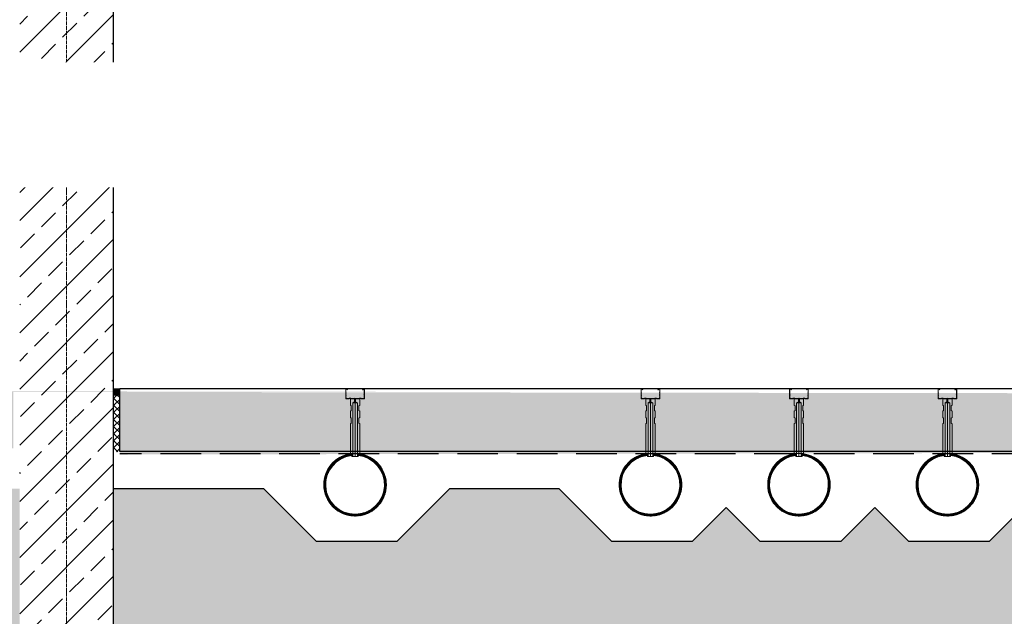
# Model space of a CAD drawing. Header units: millimetres. Extents: x -374129 to 1163271, y -112652 to 695637.
# Tile 201 of 256: x 25390 to 28540, y 30744 to 32652. Entities that reach past the tile are written whole.
import ezdxf
from ezdxf import colors
from ezdxf.entities.mleader import LeaderData, LeaderLine
from ezdxf.math import Vec2, Vec3

# ---------------------------------------------------------------- set-up
doc = ezdxf.new("R2010")
doc.units = ezdxf.units.MM
doc.header["$PDMODE"] = 4
doc.linetypes.add('ACAD_ISO04W100', pattern=[30, 24, -3, 0, -3])
doc.linetypes.add('rcad - -', pattern=[9.5, 6.5, -3])
for name, color, linetype, lineweight in [('A_DYSZA', 252, 'Continuous', 15), ('A_Hatch_konstrukcja', 252, 'Continuous', 5), ('A_profile ocynk', 252, 'Continuous', 9), ('KRT_kresk', 252, 'Continuous', 5), ('KRT_osie', 55, 'ACAD_ISO04W100', 18), ('Widoczne (ISO)', 252, 'Continuous', 15)]:
    doc.layers.add(name, color=color, linetype=linetype, lineweight=lineweight)
for name, color, linetype in [('KRT_kanaly', 1, 'Continuous'), ('KRT_kreskowanie', 252, 'Continuous'), ('KRT_opisy', 146, 'Continuous'), ('KRT_sciany', 2, 'Continuous'), ('KRT_wymiary', 4, 'Continuous')]:
    doc.layers.add(name, color=color, linetype=linetype)
doc.styles.add('WYMIAR', font='romans.shx', dxfattribs={"width": 0.8})
doc.linetypes.add('podbeton', pattern='A,0.3,-0.1,[131,ltypeshp.shx,S=0.1,R=0,X=-0.1,Y=0],-0.1,0.3', length=0.8)
doc.dimstyles.new('KRT_1-100', dxfattribs={"dimscale": 100, "dimtxt": 2, "dimasz": 1, "dimexe": 0.5, "dimexo": 0, "dimgap": 0.5, "dimtad": 1, "dimdec": 1, "dimrnd": 0.1, "dimzin": 9, "dimdsep": 46, "dimtxsty": 'WYMIAR', "dimblk": 'ARCHTICK', "dimcen": 0.09, "dimdle": 0.5, "dimclrd": 1, "dimclre": 252, "dimclrt": 256, "dimadec": 0, "dimazin": 0, "dimtfac": 1, "dimtdec": 1, "dimtmove": 0, "dimatfit": 3, "dimfxl": 1, "dimtolj": 1, "dimtzin": 0, "dimarcsym": 0})
pattern_1 = [(45, (-408392.688, -167449.684), (-11.22532015, 11.22532015), []), (135, (-408392.688, -167449.684), (-11.22532015, -11.22532015), [])]

# ---------------------------------------------------------------- blocks, each defined once
blk = doc.blocks.new('_ArchTick')
at = {"color": 0, "linetype": 'ByBlock', "const_width": 0.15}
blk.add_lwpolyline([(-0.5, -0.5), (0.5, 0.5)], dxfattribs=at)
blk = doc.blocks.new('*D1198')
at = {"layer": 'Defpoints', "color": 0}
for p in [(24518, 31164.5), (24718, 31164.5)]:
    blk.add_point(p, dxfattribs=at)
at = {"layer": 'KRT_wymiary', "color": 1, "lineweight": -2}
for p, q in [((24518, 31164.5), (24518, 31164.5)), ((24518, 31164.5), (24718, 31164.5)), ((24718, 31164.5), (25335.1, 31164.5))]:
    blk.add_line(p, q, dxfattribs=at)
at = {"layer": 'KRT_wymiary', "color": 1, "lineweight": -2, "xscale": 100, "yscale": 100, "zscale": 100}
blk.add_blockref('_ArchTick', (24518, 31164.5), dxfattribs=at)
at = {"layer": 'KRT_wymiary', "color": 1, "lineweight": -2, "xscale": 100, "yscale": 100, "zscale": 100, "rotation": 180}
blk.add_blockref('_ArchTick', (24718, 31164.5), dxfattribs=at)
at = {"layer": 'KRT_wymiary', "insert": (25126.6, 31239.5), "char_height": 150, "attachment_point": 5, "style": 'WYMIAR'}
blk.add_mtext('\\A1;%%c200', dxfattribs=at)
blk = doc.blocks.new('dysza_203')
at = {"color": 0, "linetype": 'ByBlock', "lineweight": -2}
for points in [[(-15, -193), (-10, -193), (-10, -203), (-7.5, -203), (-7.5, -31), (-1.5, -28), (-1.5, -18), (-15, -18), (-15, -38), (-12.5, -40.5), (-12.5, -55.5), (-15, -58), (-15, -78), (-12.5, -80.5), (-12.5, -95.5), (-15, -98)], [(15, -193), (10, -193), (10, -203), (7.5, -203), (7.5, -31), (1.5, -28), (1.5, -18), (15, -18), (15, -38), (12.5, -40.5), (12.5, -55.5), (15, -58), (15, -78), (12.5, -80.5), (12.5, -95.5), (15, -98)]]:
    blk.add_lwpolyline(points, close=True, dxfattribs=at)
for points in [[(-7.5, -31), (7.5, -31)], [(-1.5, -18), (1.5, -18)], [(-1.5, -28), (1.5, -28)], [(0, -18), (0, -203)], [(-7.5, -203), (7.5, -203)], [(7.5, -203), (10, -203)]]:
    blk.add_lwpolyline(points, dxfattribs=at)

msp = doc.modelspace()

# ---------------------------------------------------------------- hatches: boundary and pattern name
at = {"layer": 'KRT_kreskowanie'}
h = msp.add_hatch(dxfattribs=at)
h.set_pattern_fill('ANSI33', color=256, scale=20, style=0)
h.set_pattern_definition([(45, (188069.93, -26045.67), (-89.80256, 89.80256), []), (45, (188159.74, -26045.67), (-89.80256, 89.80256), [63.5, -31.75])])
h.paths.add_polyline_path([(25390, 30461.19), (25690, 30461.19), (25690, 36471.19), (25605, 36471.19), (25605, 36711.19), (25470, 36711.19), (25470, 36471.19), (25390, 36471.19)])

# ---------------------------------------------------------------- linework, layer by layer
at = {"layer": 'KRT_osie', "ltscale": 0.5}
msp.add_line((25540, 37613.84), (25540, 29871.18), dxfattribs=at)
msp.add_line((25540, 37613.84), (25540, 29871.18), dxfattribs=at)
at = {"layer": 'KRT_sciany'}
msp.add_lwpolyline([(25690, 30461.19), (25690, 36471.19)], dxfattribs=at)

# ---------------------------------------------------------------- next in the draw order: leaders
at = {"layer": 'KRT_opisy', "color": 1}
ml = msp.add_multileader_mtext('Standard', dxfattribs=at)
ml.set_content('\\C54;PIANKA DYLATACYJNA BRZEGOWA 1cm\\PUSZCZELNIENIE MASĄ TRWALEPLASTYCZNĄ ODPORNĄ NA AGRESJĘ CHEMICZNĄ NP.SIKAFLEX PRO 3', style='WYMIAR')
ml.set_leader_properties()
ml.build(insert=Vec2(0, 0))
ml.multileader.update_dxf_attribs({"text_left_attachment_type": 6, "text_right_attachment_type": 6, "dogleg_length": 36, "arrow_head_size": 200, "scale": 100})
ctx = ml.context
ctx.base_point, ctx.scale, ctx.char_height, ctx.arrow_head_size, ctx.landing_gap_size, ctx.plane_origin = Vec3(1022.91, 34569.79, -56.1), 100, 200, 200, 9, Vec3(36065.01, -50311.01, -56.1)
ctx.left_attachment, ctx.right_attachment = 6, 6
notes = []
notes.append((ctx, [(0, (1, 1, 0), (986.91, 34569.79, -56.1), (1, 0), 36, [(1, [(160, 31471.19, -56.1)], 0, [])])]))
ctx.mtext.insert, ctx.mtext.width, ctx.mtext.defined_height, ctx.mtext.flow_direction = Vec3(1031.91, 34809.79, -56.1), 4839.601, 350.11, 5
ctx.mtext.has_bg_fill, ctx.mtext.bg_color, ctx.mtext.bg_scale_factor, ctx.mtext.bg_transparency, ctx.mtext.use_window_bg_color = 1, -1027028792, 1.5, 0, 1
for ctx, leaders in notes:
    for number, flags, end, landing, length, lines in leaders:
        leader = LeaderData()
        leader.index, (leader.has_last_leader_line, leader.has_dogleg_vector, leader.attachment_direction) = number, flags
        leader.last_leader_point, leader.dogleg_vector, leader.dogleg_length = Vec3(end), Vec3(landing), length
        for number, points, colour, breaks in lines:
            line = LeaderLine()
            line.index, line.vertices, line.color, line.breaks = number, Vec3.list(points), colors.encode_raw_color(colour), breaks
            leader.lines.append(line)
        ctx.leaders.append(leader)

# ---------------------------------------------------------------- next in the draw order: leaders
ml = msp.add_multileader_mtext('Standard', dxfattribs=at)
ml.set_content('\\pxi-3,l3t3,39,44;\\C2;{\\fSymbol|b0|i0|c2|p18;·^I}\\C54;PŁYTA BETONOWA DYLATOWANA C30/37 W8,F150,XD2,XA2,XM1,XF1 ^Igr.20cm\\P    ZBROJONA WŁÓKNAMI POLIMEROWYMI ZBROJONA WŁÓKNAMI POLIMEROWYMI ZBROJONA WŁÓKNAMI POLIMEROWYMI ISTRICE iBETON 39x0.78 W ILOŚCI 3,0kg/m3, \\P{\\fSymbol|b0|i0|c2|p18;·^I}IZOLACJA PRZECIWWILGOCIOWA 2xFOLIA PE \\P    UKŁADANA SZCZELNIE NA ZAKŁAD^I^Igr.2x0.3mm                                                         \\P{\\fSymbol|b0|i0|c2|p18;·^I}PODBETON  C8/10 ^I^Igr.10cm                         \\P{\\fSymbol|b0|i0|c2|p18;·^I}ZAGĘSZCZONY GRUNT NASYPOWY Is>0,98^I^Igr.30cm\\P{\\fSymbol|b0|i0|c2|p18;·^I}ZAGĘSZCZONY GRUNT NASYPOWY Is>=0,97', style='WYMIAR')
ml.set_leader_properties()
ml.build(insert=Vec2(0, 0))
ml.multileader.update_dxf_attribs({"text_left_attachment_type": 6, "text_right_attachment_type": 6, "dogleg_length": 36, "arrow_head_size": 200, "scale": 100})
ctx = ml.context
ctx.base_point, ctx.scale, ctx.char_height, ctx.arrow_head_size, ctx.landing_gap_size, ctx.plane_origin = Vec3(1715.18, 28529.79, -56.1), 100, 200, 200, 9, Vec3(-35836.94, -69206.17, -56.1)
ctx.left_attachment, ctx.right_attachment = 6, 6
notes = []
notes.append((ctx, [(0, (1, 1, 0), (1679.18, 28529.79, -56.1), (1, 0), 36, [(1, [(1159.18, 31458.59, -56.1)], 0, [])])]))
ctx.mtext.insert, ctx.mtext.width, ctx.mtext.defined_height, ctx.mtext.flow_direction = Vec3(1724.18, 28777.41, -56.1), 11614.4681, 280.09, 5
ctx.mtext.has_bg_fill, ctx.mtext.bg_color, ctx.mtext.bg_scale_factor, ctx.mtext.bg_transparency, ctx.mtext.use_window_bg_color = 1, -1027028792, 1.5, 0, 1
for ctx, leaders in notes:
    for number, flags, end, landing, length, lines in leaders:
        leader = LeaderData()
        leader.index, (leader.has_last_leader_line, leader.has_dogleg_vector, leader.attachment_direction) = number, flags
        leader.last_leader_point, leader.dogleg_vector, leader.dogleg_length = Vec3(end), Vec3(landing), length
        for number, points, colour, breaks in lines:
            line = LeaderLine()
            line.index, line.vertices, line.color, line.breaks = number, Vec3.list(points), colors.encode_raw_color(colour), breaks
            leader.lines.append(line)
        ctx.leaders.append(leader)

# ---------------------------------------------------------------- next in the draw order: linework, layer by layer
at = {"layer": 'KRT_kanaly', "linetype": 'podbeton', "ltscale": 200}
msp.add_lwpolyline([(27650.49, 31091.97), (27757.99, 30984.47), (28017.99, 30984.47), (28125.49, 31091.97)], dxfattribs=at)

# ---------------------------------------------------------------- next in the draw order: leaders
at = {"layer": 'KRT_opisy', "color": 1}
ml = msp.add_multileader_mtext('Standard', dxfattribs=at)
ml.set_content('\\C54;KANAŁY NAPOWIETRZAJĄCE WEDŁUG PROJEKTU TECHNOLOGICZNEGO', style='WYMIAR')
ml.set_leader_properties()
ml.build(insert=Vec2(0, 0))
ml.multileader.update_dxf_attribs({"text_left_attachment_type": 6, "text_right_attachment_type": 6, "dogleg_length": 36, "arrow_head_size": 200, "scale": 100})
ctx = ml.context
ctx.base_point, ctx.scale, ctx.char_height, ctx.arrow_head_size, ctx.landing_gap_size, ctx.plane_origin = Vec3(958.77, 32175.83, -56.1), 100, 200, 200, 9, Vec3(36846.14, -51485.36, -56.1)
ctx.left_attachment, ctx.right_attachment = 6, 6
notes = []
notes.append((ctx, [(0, (1, 1, 0), (922.77, 32175.83, -56.1), (1, 0), 36, [(1, [(922.99, 31164.47, -56.1)], 0, [])])]))
ctx.mtext.insert, ctx.mtext.width, ctx.mtext.defined_height, ctx.mtext.flow_direction = Vec3(967.77, 32415.83, -56.1), 6873.6004, 350.11, 5
ctx.mtext.has_bg_fill, ctx.mtext.bg_color, ctx.mtext.bg_scale_factor, ctx.mtext.bg_transparency, ctx.mtext.use_window_bg_color = 1, -1027028792, 1.5, 0, 1
for ctx, leaders in notes:
    for number, flags, end, landing, length, lines in leaders:
        leader = LeaderData()
        leader.index, (leader.has_last_leader_line, leader.has_dogleg_vector, leader.attachment_direction) = number, flags
        leader.last_leader_point, leader.dogleg_vector, leader.dogleg_length = Vec3(end), Vec3(landing), length
        for number, points, colour, breaks in lines:
            line = LeaderLine()
            line.index, line.vertices, line.color, line.breaks = number, Vec3.list(points), colors.encode_raw_color(colour), breaks
            leader.lines.append(line)
        ctx.leaders.append(leader)

# ---------------------------------------------------------------- next in the draw order: hatches: boundary and pattern name
at = {"layer": 'KRT_kresk', "lineweight": 5}
h = msp.add_hatch(dxfattribs=at)
h.set_pattern_fill('DASH', color=256, scale=10, angle=45)
h.set_pattern_definition([(45, (28393.753, 31471.193), (4e-15, 44.90128), [31.75, -31.75])])
h.paths.add_polyline_path([(25369.99, 31281.19), (19410, 31271.19), (19410, 31451.19), (19410, 31471.19), (26869.99, 31461.19), (25369.99, 31461.19)])
h = msp.add_hatch(dxfattribs=at)
h.set_pattern_fill('ANSI37', color=256, scale=0.5)
h.set_pattern_definition([(45, (-408392.6885, -167449.6836), (-1.122532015, 1.122532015), []), (135, (-408392.6885, -167449.6836), (-1.122532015, -1.122532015), [])])
h.paths.add_polyline_path([(25690, 31451.19), (25710, 31451.19), (25710, 31471.19), (25690, 31471.19)])
h = msp.add_hatch(dxfattribs=at)
h.set_pattern_fill('ANSI37', color=256, scale=5)
h.set_pattern_definition(pattern_1)
h.paths.add_polyline_path([(25690, 31270.04), (25710, 31270.04), (25710, 31451.19), (25690, 31451.19)])
h = msp.add_hatch(dxfattribs=at)
h.set_pattern_fill('ANSI37', color=256, scale=5)
h.set_pattern_definition(pattern_1)
h.paths.add_polyline_path([(25690, 31270.04), (25710, 31270.04), (25710, 31451.19), (25690, 31451.19)])
h = msp.add_hatch(dxfattribs=at)
h.set_pattern_fill('DASH', color=256, scale=10, angle=45)
h.set_pattern_definition([(45, (34693.753, 31461.193), (4e-15, 44.90128), [31.75, -31.75])])
h.paths.add_polyline_path([(31669.99, 31271.19), (25710, 31261.19), (25710, 31441.19), (25710, 31461.19), (33169.99, 31451.19), (31669.99, 31451.19)])
at = {"layer": 'KRT_kreskowanie'}
h = msp.add_hatch(dxfattribs=at)
h.set_pattern_fill('DOTS2', color=256, scale=10, style=0)
h.set_pattern_definition([(0, (-38469.84, 5.08), (0, 254), [0, -254]), (0, (-38388.56, 10.16), (0, 254), [0, -254]), (0, (-38434.28, 66.04), (0, 254), [0, -254]), (0, (-38378.4, 106.68), (0, 254), [0, -254]), (0, (-38444.44, 121.92), (0, 254), [0, -254]), (0, (-38424.12, 182.88), (0, 254), [0, -254]), (0, (-38459.68, 228.6), (0, 254), [0, -254]), (0, (-38378.4, 223.52), (0, 254), [0, -254]), (0, (-38317.44, 233.68), (0, 254), [0, -254]), (0, (-38286.96, 172.72), (0, 254), [0, -254]), (0, (-38236.16, 167.64), (0, 254), [0, -254]), (0, (-38236.16, 76.2), (0, 254), [0, -254]), (0, (-38281.88, 45.72), (0, 254), [0, -254]), (0, (-38353, 60.96), (0, 254), [0, -254]), (0, (-38307.28, 106.68), (0, 254), [0, -254]), (0, (-38353, 152.4), (0, 254), [0, -254]), (0, (-38246.32, 10.16), (0, 254), [0, -254])])
h.paths.add_polyline_path([(22430.16, 31152.3), (22360.82, 31152.3), (22192.99, 30984.47), (21932.99, 30984.47), (21825.49, 31091.97), (21717.99, 30984.47), (21457.99, 30984.47), (21350.49, 31091.97), (21242.99, 30984.47), (20982.99, 30984.47), (20815.16, 31152.3), (20465.82, 31152.3), (20297.99, 30984.47), (20037.99, 30984.47), (19870.16, 31152.3), (19390, 31152.3), (19390, 30684.47), (25390, 30684.47), (25390, 31152.3), (24920.82, 31152.3), (24752.99, 30984.47), (24492.99, 30984.47), (24325.16, 31152.3), (23975.82, 31152.3), (23807.99, 30984.47), (23547.99, 30984.47), (23440.49, 31091.97), (23332.99, 30984.47), (23072.99, 30984.47), (22965.49, 31091.97), (22857.99, 30984.47), (22597.99, 30984.47)])
h.paths.add_polyline_path([(24880.49, 31126.97), (25372.64, 31126.97), (25372.64, 31351.97), (24880.49, 31351.97)], flags=9)
h.paths.add_polyline_path([(28730.16, 31152.3), (28660.82, 31152.3), (28492.99, 30984.47), (28232.99, 30984.47), (28125.49, 31091.97), (28017.99, 30984.47), (27757.99, 30984.47), (27650.49, 31091.97), (27542.99, 30984.47), (27282.99, 30984.47), (27115.16, 31152.3), (26765.82, 31152.3), (26597.99, 30984.47), (26337.99, 30984.47), (26170.16, 31152.3), (25690, 31152.3), (25690, 30684.47), (31690, 30684.47), (31690, 31152.3), (31220.82, 31152.3), (31052.99, 30984.47), (30792.99, 30984.47), (30625.16, 31152.3), (30275.82, 31152.3), (30107.99, 30984.47), (29847.99, 30984.47), (29740.49, 31091.97), (29632.99, 30984.47), (29372.99, 30984.47), (29265.49, 31091.97), (29157.99, 30984.47), (28897.99, 30984.47)])
h.paths.add_polyline_path([(31180.49, 31126.97), (31672.64, 31126.97), (31672.64, 31351.97), (31180.49, 31351.97)], flags=9)
h = msp.add_hatch(dxfattribs=at)
h.set_pattern_fill('DOTS2', color=256, scale=10, style=0)
h.set_pattern_definition([(0, (-32169.84, 5.08), (0, 254), [0, -254]), (0, (-32088.56, 10.16), (0, 254), [0, -254]), (0, (-32134.28, 66.04), (0, 254), [0, -254]), (0, (-32078.4, 106.68), (0, 254), [0, -254]), (0, (-32144.44, 121.92), (0, 254), [0, -254]), (0, (-32124.12, 182.88), (0, 254), [0, -254]), (0, (-32159.68, 228.6), (0, 254), [0, -254]), (0, (-32078.4, 223.52), (0, 254), [0, -254]), (0, (-32017.44, 233.68), (0, 254), [0, -254]), (0, (-31986.96, 172.72), (0, 254), [0, -254]), (0, (-31936.16, 167.64), (0, 254), [0, -254]), (0, (-31936.16, 76.2), (0, 254), [0, -254]), (0, (-31981.88, 45.72), (0, 254), [0, -254]), (0, (-32053, 60.96), (0, 254), [0, -254]), (0, (-32007.28, 106.68), (0, 254), [0, -254]), (0, (-32053, 152.4), (0, 254), [0, -254]), (0, (-31946.32, 10.16), (0, 254), [0, -254])])
h.paths.add_polyline_path([(28730.16, 31152.3), (28660.82, 31152.3), (28492.99, 30984.47), (28232.99, 30984.47), (28125.49, 31091.97), (28017.99, 30984.47), (27757.99, 30984.47), (27650.49, 31091.97), (27542.99, 30984.47), (27282.99, 30984.47), (27115.16, 31152.3), (26765.82, 31152.3), (26597.99, 30984.47), (26337.99, 30984.47), (26170.16, 31152.3), (25690, 31152.3), (25690, 30684.47), (31690, 30684.47), (31690, 31152.3), (31220.82, 31152.3), (31052.99, 30984.47), (30792.99, 30984.47), (30625.16, 31152.3), (30275.82, 31152.3), (30107.99, 30984.47), (29847.99, 30984.47), (29740.49, 31091.97), (29632.99, 30984.47), (29372.99, 30984.47), (29265.49, 31091.97), (29157.99, 30984.47), (28897.99, 30984.47)])
h.paths.add_polyline_path([(31180.49, 31126.97), (31672.64, 31126.97), (31672.64, 31351.97), (31180.49, 31351.97)], flags=9)
h.paths.add_polyline_path([(35030.16, 31152.3), (34960.82, 31152.3), (34792.99, 30984.47), (34532.99, 30984.47), (34425.49, 31091.97), (34317.99, 30984.47), (34057.99, 30984.47), (33950.49, 31091.97), (33842.99, 30984.47), (33582.99, 30984.47), (33415.16, 31152.3), (33065.82, 31152.3), (32897.99, 30984.47), (32637.99, 30984.47), (32470.16, 31152.3), (31990, 31152.3), (31990, 30684.47), (37990, 30684.47), (37990, 31152.3), (37520.82, 31152.3), (37352.99, 30984.47), (37092.99, 30984.47), (36925.16, 31152.3), (36575.82, 31152.3), (36407.99, 30984.47), (36147.99, 30984.47), (36040.49, 31091.97), (35932.99, 30984.47), (35672.99, 30984.47), (35565.49, 31091.97), (35457.99, 30984.47), (35197.99, 30984.47)])
h.paths.add_polyline_path([(37480.49, 31126.97), (37972.64, 31126.97), (37972.64, 31351.97), (37480.49, 31351.97)], flags=9)
at = {"layer": 'Widoczne (ISO)', "transparency": 33554687}
h = msp.add_hatch(dxfattribs=at)
h.set_pattern_fill('ANSI31', color=256, scale=10)
h.set_pattern_definition([(45, (26546.854, 31210.5676), (-0.8838835, 0.8838835), [])])
h.paths.add_polyline_path([(26557.09, 31164.47, -1), (26368.89, 31164.47, -0.3833879), (26453, 31258.04), (26453, 31263.97, 0.3851934), (26362.99, 31164.47, 1), (26562.99, 31164.47, 0.385192), (26472.99, 31263.97), (26472.99, 31258.04, -0.3833692)])
h = msp.add_hatch(dxfattribs=at)
h.set_pattern_fill('ANSI31', color=256, scale=10)
h.set_pattern_definition([(45, (27491.854, 31210.5676), (-0.8838835, 0.8838835), [])])
h.paths.add_polyline_path([(27502.09, 31164.47, -1), (27313.89, 31164.47, -0.3833879), (27398, 31258.04), (27398, 31263.97, 0.3851934), (27307.99, 31164.47, 1), (27507.99, 31164.47, 0.385192), (27417.99, 31263.97), (27417.99, 31258.04, -0.3833692)])
h = msp.add_hatch(dxfattribs=at)
h.set_pattern_fill('ANSI31', color=256, scale=10)
h.set_pattern_definition([(45, (27966.854, 31210.5676), (-0.8838835, 0.8838835), [])])
h.paths.add_polyline_path([(27977.09, 31164.47, -1), (27788.89, 31164.47, -0.3833879), (27873, 31258.04), (27873, 31263.97, 0.3851934), (27782.99, 31164.47, 1), (27982.99, 31164.47, 0.385192), (27892.99, 31263.97), (27892.99, 31258.04, -0.3833692)])
h = msp.add_hatch(dxfattribs=at)
h.set_pattern_fill('ANSI31', color=256, scale=10)
h.set_pattern_definition([(45, (28441.854, 31210.5676), (-0.8838835, 0.8838835), [])])
h.paths.add_polyline_path([(28452.09, 31164.47, -1), (28263.89, 31164.47, -0.3833879), (28348, 31258.04), (28348, 31263.97, 0.3851934), (28257.99, 31164.47, 1), (28457.99, 31164.47, 0.385192), (28367.99, 31263.97), (28367.99, 31258.04, -0.3833692)])

# ---------------------------------------------------------------- next in the draw order: linework, layer by layer
at = {"color": 2}
for p, q in [((31690, 31471.19, -18.47), (25710, 31471.19)), ((31670.2, 31271.19, 43), (25710, 31271.19))]:
    msp.add_line(p, q, dxfattribs=at)
at = {"layer": 'A_DYSZA', "transparency": 33554687}
for centre, radius, start, end in [((26462.99, 31164.47), 100, 95.73457, 84.26515), ((26462.99, 31164.47), 94.1, 96.09512, 83.90114), ((27407.99, 31164.47), 100, 95.73457, 84.26515), ((27407.99, 31164.47), 94.1, 96.09512, 83.90114), ((27882.99, 31164.47), 100, 95.73457, 84.26515), ((27882.99, 31164.47), 94.1, 96.09512, 83.90114), ((28357.99, 31164.47), 100, 95.73457, 84.26515), ((28357.99, 31164.47), 94.1, 96.09512, 83.90114)]:
    msp.add_arc(centre, radius, start, end, dxfattribs=at)
at = {"layer": 'A_Hatch_konstrukcja'}
for centre in [(26462.99, 31164.47), (27407.99, 31164.47), (27882.99, 31164.47), (28357.99, 31164.47)]:
    msp.add_circle(centre, 100, dxfattribs=at)
at = {"layer": 'A_profile ocynk'}
for points in [[(26487.28, 31467.75), (26489.93, 31470.41, -0.6681786), (26492.49, 31469.35), (26492.49, 31459.79, -0.1989124), (26492.35, 31459.43), (26491.64, 31458.73, 0.4142136), (26491.64, 31458.02), (26492.35, 31457.31, -0.1989124), (26492.49, 31456.96), (26492.49, 31452.79, -0.1989124), (26492.35, 31452.43), (26491.64, 31451.73, 0.4142136), (26491.64, 31451.02), (26492.35, 31450.31, -0.1989124), (26492.49, 31449.96), (26492.49, 31445.79, -0.1989124), (26492.35, 31445.43), (26491.64, 31444.73, 0.4142136), (26491.64, 31444.02), (26492.35, 31443.31, -0.1989124), (26492.49, 31442.96), (26492.49, 31440.47, -0.4142136), (26491.99, 31439.97), (26483.21, 31439.97, -0.1989124), (26482.85, 31440.12), (26482.15, 31440.83, 0.1989124), (26481.79, 31440.97), (26476.99, 31440.97, 0.1989124), (26476.64, 31440.83), (26475.93, 31440.12, -0.1989124), (26475.58, 31439.97), (26464.41, 31439.97, -0.1989124), (26464.05, 31440.12), (26463.35, 31440.83, 0.4142136), (26462.64, 31440.83), (26461.93, 31440.12, -0.1989124), (26461.58, 31439.97), (26450.41, 31439.97, -0.1989124), (26450.05, 31440.12), (26449.35, 31440.83, 0.1989124), (26448.99, 31440.97), (26444.19, 31440.97, 0.1989124), (26443.84, 31440.83), (26443.13, 31440.12, -0.1989124), (26442.78, 31439.97), (26433.99, 31439.97, -0.4142136), (26433.49, 31440.47), (26433.49, 31442.96, -0.1989124), (26433.64, 31443.31), (26434.35, 31444.02, 0.4142136), (26434.35, 31444.73), (26433.64, 31445.43, -0.1989124), (26433.49, 31445.79), (26433.49, 31449.96, -0.1989124), (26433.64, 31450.31), (26434.35, 31451.02, 0.4142136), (26434.35, 31451.73), (26433.64, 31452.43, -0.1989124), (26433.49, 31452.79), (26433.49, 31456.96, -0.1989124), (26433.64, 31457.31), (26434.35, 31458.02, 0.4142136), (26434.35, 31458.73), (26433.64, 31459.43, -0.1989124), (26433.49, 31459.79), (26433.49, 31469.35, -0.6681786), (26436.05, 31470.41), (26438.71, 31467.75), (26439.06, 31468.11), (26436.41, 31470.76, 0.6681786), (26432.99, 31469.35), (26432.99, 31459.58, 0.1989124), (26433.14, 31459.23), (26433.64, 31458.73, -0.4142136), (26433.64, 31458.02), (26433.14, 31457.52, 0.1989124), (26432.99, 31457.17), (26432.99, 31452.58, 0.1989124), (26433.14, 31452.23), (26433.64, 31451.73, -0.4142136), (26433.64, 31451.02), (26433.14, 31450.52, 0.1989124), (26432.99, 31450.17), (26432.99, 31445.58, 0.1989124), (26433.14, 31445.23), (26433.64, 31444.73, -0.4142136), (26433.64, 31444.02), (26433.14, 31443.52, 0.1989124), (26432.99, 31443.17), (26432.99, 31439.97, 0.4142136), (26433.49, 31439.47), (26442.99, 31439.47, 0.1989124), (26443.34, 31439.62), (26444.05, 31440.33, -0.1989124), (26444.4, 31440.47), (26448.79, 31440.47, -0.1989124), (26449.14, 31440.33), (26449.85, 31439.62, 0.1989124), (26450.2, 31439.47), (26461.79, 31439.47, 0.1989124), (26462.14, 31439.62), (26462.64, 31440.12, -0.4142136), (26463.35, 31440.12), (26463.85, 31439.62, 0.1989124), (26464.2, 31439.47), (26475.79, 31439.47, 0.1989124), (26476.14, 31439.62), (26476.85, 31440.33, -0.1989124), (26477.2, 31440.47), (26481.59, 31440.47, -0.1989124), (26481.94, 31440.33), (26482.65, 31439.62, 0.1989124), (26483, 31439.47), (26492.49, 31439.47, 0.4142136), (26492.99, 31439.97), (26492.99, 31443.17, 0.1989124), (26492.85, 31443.52), (26492.35, 31444.02, -0.4142136), (26492.35, 31444.73), (26492.85, 31445.23, 0.1989124), (26492.99, 31445.58), (26492.99, 31450.17, 0.1989124), (26492.85, 31450.52), (26492.35, 31451.02, -0.4142136), (26492.35, 31451.73), (26492.85, 31452.23, 0.1989124), (26492.99, 31452.58), (26492.99, 31457.17, 0.1989124), (26492.85, 31457.52), (26492.35, 31458.02, -0.4142136), (26492.35, 31458.73), (26492.85, 31459.23, 0.1989124), (26492.99, 31459.58), (26492.99, 31469.35, 0.6681786), (26489.58, 31470.76), (26486.93, 31468.11)], [(27432.28, 31467.75), (27434.93, 31470.41, -0.6681786), (27437.49, 31469.35), (27437.49, 31459.79, -0.1989124), (27437.35, 31459.43), (27436.64, 31458.73, 0.4142136), (27436.64, 31458.02), (27437.35, 31457.31, -0.1989124), (27437.49, 31456.96), (27437.49, 31452.79, -0.1989124), (27437.35, 31452.43), (27436.64, 31451.73, 0.4142136), (27436.64, 31451.02), (27437.35, 31450.31, -0.1989124), (27437.49, 31449.96), (27437.49, 31445.79, -0.1989124), (27437.35, 31445.43), (27436.64, 31444.73, 0.4142136), (27436.64, 31444.02), (27437.35, 31443.31, -0.1989124), (27437.49, 31442.96), (27437.49, 31440.47, -0.4142136), (27436.99, 31439.97), (27428.21, 31439.97, -0.1989124), (27427.85, 31440.12), (27427.15, 31440.83, 0.1989124), (27426.79, 31440.97), (27421.99, 31440.97, 0.1989124), (27421.64, 31440.83), (27420.93, 31440.12, -0.1989124), (27420.58, 31439.97), (27409.41, 31439.97, -0.1989124), (27409.05, 31440.12), (27408.35, 31440.83, 0.4142136), (27407.64, 31440.83), (27406.93, 31440.12, -0.1989124), (27406.58, 31439.97), (27395.41, 31439.97, -0.1989124), (27395.05, 31440.12), (27394.35, 31440.83, 0.1989124), (27393.99, 31440.97), (27389.19, 31440.97, 0.1989124), (27388.84, 31440.83), (27388.13, 31440.12, -0.1989124), (27387.78, 31439.97), (27378.99, 31439.97, -0.4142136), (27378.49, 31440.47), (27378.49, 31442.96, -0.1989124), (27378.64, 31443.31), (27379.35, 31444.02, 0.4142136), (27379.35, 31444.73), (27378.64, 31445.43, -0.1989124), (27378.49, 31445.79), (27378.49, 31449.96, -0.1989124), (27378.64, 31450.31), (27379.35, 31451.02, 0.4142136), (27379.35, 31451.73), (27378.64, 31452.43, -0.1989124), (27378.49, 31452.79), (27378.49, 31456.96, -0.1989124), (27378.64, 31457.31), (27379.35, 31458.02, 0.4142136), (27379.35, 31458.73), (27378.64, 31459.43, -0.1989124), (27378.49, 31459.79), (27378.49, 31469.35, -0.6681786), (27381.05, 31470.41), (27383.71, 31467.75), (27384.06, 31468.11), (27381.41, 31470.76, 0.6681786), (27377.99, 31469.35), (27377.99, 31459.58, 0.1989124), (27378.14, 31459.23), (27378.64, 31458.73, -0.4142136), (27378.64, 31458.02), (27378.14, 31457.52, 0.1989124), (27377.99, 31457.17), (27377.99, 31452.58, 0.1989124), (27378.14, 31452.23), (27378.64, 31451.73, -0.4142136), (27378.64, 31451.02), (27378.14, 31450.52, 0.1989124), (27377.99, 31450.17), (27377.99, 31445.58, 0.1989124), (27378.14, 31445.23), (27378.64, 31444.73, -0.4142136), (27378.64, 31444.02), (27378.14, 31443.52, 0.1989124), (27377.99, 31443.17), (27377.99, 31439.97, 0.4142136), (27378.49, 31439.47), (27387.99, 31439.47, 0.1989124), (27388.34, 31439.62), (27389.05, 31440.33, -0.1989124), (27389.4, 31440.47), (27393.79, 31440.47, -0.1989124), (27394.14, 31440.33), (27394.85, 31439.62, 0.1989124), (27395.2, 31439.47), (27406.79, 31439.47, 0.1989124), (27407.14, 31439.62), (27407.64, 31440.12, -0.4142136), (27408.35, 31440.12), (27408.85, 31439.62, 0.1989124), (27409.2, 31439.47), (27420.79, 31439.47, 0.1989124), (27421.14, 31439.62), (27421.85, 31440.33, -0.1989124), (27422.2, 31440.47), (27426.59, 31440.47, -0.1989124), (27426.94, 31440.33), (27427.65, 31439.62, 0.1989124), (27428, 31439.47), (27437.49, 31439.47, 0.4142136), (27437.99, 31439.97), (27437.99, 31443.17, 0.1989124), (27437.85, 31443.52), (27437.35, 31444.02, -0.4142136), (27437.35, 31444.73), (27437.85, 31445.23, 0.1989124), (27437.99, 31445.58), (27437.99, 31450.17, 0.1989124), (27437.85, 31450.52), (27437.35, 31451.02, -0.4142136), (27437.35, 31451.73), (27437.85, 31452.23, 0.1989124), (27437.99, 31452.58), (27437.99, 31457.17, 0.1989124), (27437.85, 31457.52), (27437.35, 31458.02, -0.4142136), (27437.35, 31458.73), (27437.85, 31459.23, 0.1989124), (27437.99, 31459.58), (27437.99, 31469.35, 0.6681786), (27434.58, 31470.76), (27431.93, 31468.11)], [(27907.28, 31467.75), (27909.93, 31470.41, -0.6681786), (27912.49, 31469.35), (27912.49, 31459.79, -0.1989124), (27912.35, 31459.43), (27911.64, 31458.73, 0.4142136), (27911.64, 31458.02), (27912.35, 31457.31, -0.1989124), (27912.49, 31456.96), (27912.49, 31452.79, -0.1989124), (27912.35, 31452.43), (27911.64, 31451.73, 0.4142136), (27911.64, 31451.02), (27912.35, 31450.31, -0.1989124), (27912.49, 31449.96), (27912.49, 31445.79, -0.1989124), (27912.35, 31445.43), (27911.64, 31444.73, 0.4142136), (27911.64, 31444.02), (27912.35, 31443.31, -0.1989124), (27912.49, 31442.96), (27912.49, 31440.47, -0.4142136), (27911.99, 31439.97), (27903.21, 31439.97, -0.1989124), (27902.85, 31440.12), (27902.15, 31440.83, 0.1989124), (27901.79, 31440.97), (27896.99, 31440.97, 0.1989124), (27896.64, 31440.83), (27895.93, 31440.12, -0.1989124), (27895.58, 31439.97), (27884.41, 31439.97, -0.1989124), (27884.05, 31440.12), (27883.35, 31440.83, 0.4142136), (27882.64, 31440.83), (27881.93, 31440.12, -0.1989124), (27881.58, 31439.97), (27870.41, 31439.97, -0.1989124), (27870.05, 31440.12), (27869.35, 31440.83, 0.1989124), (27868.99, 31440.97), (27864.19, 31440.97, 0.1989124), (27863.84, 31440.83), (27863.13, 31440.12, -0.1989124), (27862.78, 31439.97), (27853.99, 31439.97, -0.4142136), (27853.49, 31440.47), (27853.49, 31442.96, -0.1989124), (27853.64, 31443.31), (27854.35, 31444.02, 0.4142136), (27854.35, 31444.73), (27853.64, 31445.43, -0.1989124), (27853.49, 31445.79), (27853.49, 31449.96, -0.1989124), (27853.64, 31450.31), (27854.35, 31451.02, 0.4142136), (27854.35, 31451.73), (27853.64, 31452.43, -0.1989124), (27853.49, 31452.79), (27853.49, 31456.96, -0.1989124), (27853.64, 31457.31), (27854.35, 31458.02, 0.4142136), (27854.35, 31458.73), (27853.64, 31459.43, -0.1989124), (27853.49, 31459.79), (27853.49, 31469.35, -0.6681786), (27856.05, 31470.41), (27858.71, 31467.75), (27859.06, 31468.11), (27856.41, 31470.76, 0.6681786), (27852.99, 31469.35), (27852.99, 31459.58, 0.1989124), (27853.14, 31459.23), (27853.64, 31458.73, -0.4142136), (27853.64, 31458.02), (27853.14, 31457.52, 0.1989124), (27852.99, 31457.17), (27852.99, 31452.58, 0.1989124), (27853.14, 31452.23), (27853.64, 31451.73, -0.4142136), (27853.64, 31451.02), (27853.14, 31450.52, 0.1989124), (27852.99, 31450.17), (27852.99, 31445.58, 0.1989124), (27853.14, 31445.23), (27853.64, 31444.73, -0.4142136), (27853.64, 31444.02), (27853.14, 31443.52, 0.1989124), (27852.99, 31443.17), (27852.99, 31439.97, 0.4142136), (27853.49, 31439.47), (27862.99, 31439.47, 0.1989124), (27863.34, 31439.62), (27864.05, 31440.33, -0.1989124), (27864.4, 31440.47), (27868.79, 31440.47, -0.1989124), (27869.14, 31440.33), (27869.85, 31439.62, 0.1989124), (27870.2, 31439.47), (27881.79, 31439.47, 0.1989124), (27882.14, 31439.62), (27882.64, 31440.12, -0.4142136), (27883.35, 31440.12), (27883.85, 31439.62, 0.1989124), (27884.2, 31439.47), (27895.79, 31439.47, 0.1989124), (27896.14, 31439.62), (27896.85, 31440.33, -0.1989124), (27897.2, 31440.47), (27901.59, 31440.47, -0.1989124), (27901.94, 31440.33), (27902.65, 31439.62, 0.1989124), (27903, 31439.47), (27912.49, 31439.47, 0.4142136), (27912.99, 31439.97), (27912.99, 31443.17, 0.1989124), (27912.85, 31443.52), (27912.35, 31444.02, -0.4142136), (27912.35, 31444.73), (27912.85, 31445.23, 0.1989124), (27912.99, 31445.58), (27912.99, 31450.17, 0.1989124), (27912.85, 31450.52), (27912.35, 31451.02, -0.4142136), (27912.35, 31451.73), (27912.85, 31452.23, 0.1989124), (27912.99, 31452.58), (27912.99, 31457.17, 0.1989124), (27912.85, 31457.52), (27912.35, 31458.02, -0.4142136), (27912.35, 31458.73), (27912.85, 31459.23, 0.1989124), (27912.99, 31459.58), (27912.99, 31469.35, 0.6681786), (27909.58, 31470.76), (27906.93, 31468.11)], [(28382.28, 31467.75), (28384.93, 31470.41, -0.6681786), (28387.49, 31469.35), (28387.49, 31459.79, -0.1989124), (28387.35, 31459.43), (28386.64, 31458.73, 0.4142136), (28386.64, 31458.02), (28387.35, 31457.31, -0.1989124), (28387.49, 31456.96), (28387.49, 31452.79, -0.1989124), (28387.35, 31452.43), (28386.64, 31451.73, 0.4142136), (28386.64, 31451.02), (28387.35, 31450.31, -0.1989124), (28387.49, 31449.96), (28387.49, 31445.79, -0.1989124), (28387.35, 31445.43), (28386.64, 31444.73, 0.4142136), (28386.64, 31444.02), (28387.35, 31443.31, -0.1989124), (28387.49, 31442.96), (28387.49, 31440.47, -0.4142136), (28386.99, 31439.97), (28378.21, 31439.97, -0.1989124), (28377.85, 31440.12), (28377.15, 31440.83, 0.1989124), (28376.79, 31440.97), (28371.99, 31440.97, 0.1989124), (28371.64, 31440.83), (28370.93, 31440.12, -0.1989124), (28370.58, 31439.97), (28359.41, 31439.97, -0.1989124), (28359.05, 31440.12), (28358.35, 31440.83, 0.4142136), (28357.64, 31440.83), (28356.93, 31440.12, -0.1989124), (28356.58, 31439.97), (28345.41, 31439.97, -0.1989124), (28345.05, 31440.12), (28344.35, 31440.83, 0.1989124), (28343.99, 31440.97), (28339.19, 31440.97, 0.1989124), (28338.84, 31440.83), (28338.13, 31440.12, -0.1989124), (28337.78, 31439.97), (28328.99, 31439.97, -0.4142136), (28328.49, 31440.47), (28328.49, 31442.96, -0.1989124), (28328.64, 31443.31), (28329.35, 31444.02, 0.4142136), (28329.35, 31444.73), (28328.64, 31445.43, -0.1989124), (28328.49, 31445.79), (28328.49, 31449.96, -0.1989124), (28328.64, 31450.31), (28329.35, 31451.02, 0.4142136), (28329.35, 31451.73), (28328.64, 31452.43, -0.1989124), (28328.49, 31452.79), (28328.49, 31456.96, -0.1989124), (28328.64, 31457.31), (28329.35, 31458.02, 0.4142136), (28329.35, 31458.73), (28328.64, 31459.43, -0.1989124), (28328.49, 31459.79), (28328.49, 31469.35, -0.6681786), (28331.05, 31470.41), (28333.71, 31467.75), (28334.06, 31468.11), (28331.41, 31470.76, 0.6681786), (28327.99, 31469.35), (28327.99, 31459.58, 0.1989124), (28328.14, 31459.23), (28328.64, 31458.73, -0.4142136), (28328.64, 31458.02), (28328.14, 31457.52, 0.1989124), (28327.99, 31457.17), (28327.99, 31452.58, 0.1989124), (28328.14, 31452.23), (28328.64, 31451.73, -0.4142136), (28328.64, 31451.02), (28328.14, 31450.52, 0.1989124), (28327.99, 31450.17), (28327.99, 31445.58, 0.1989124), (28328.14, 31445.23), (28328.64, 31444.73, -0.4142136), (28328.64, 31444.02), (28328.14, 31443.52, 0.1989124), (28327.99, 31443.17), (28327.99, 31439.97, 0.4142136), (28328.49, 31439.47), (28337.99, 31439.47, 0.1989124), (28338.34, 31439.62), (28339.05, 31440.33, -0.1989124), (28339.4, 31440.47), (28343.79, 31440.47, -0.1989124), (28344.14, 31440.33), (28344.85, 31439.62, 0.1989124), (28345.2, 31439.47), (28356.79, 31439.47, 0.1989124), (28357.14, 31439.62), (28357.64, 31440.12, -0.4142136), (28358.35, 31440.12), (28358.85, 31439.62, 0.1989124), (28359.2, 31439.47), (28370.79, 31439.47, 0.1989124), (28371.14, 31439.62), (28371.85, 31440.33, -0.1989124), (28372.2, 31440.47), (28376.59, 31440.47, -0.1989124), (28376.94, 31440.33), (28377.65, 31439.62, 0.1989124), (28378, 31439.47), (28387.49, 31439.47, 0.4142136), (28387.99, 31439.97), (28387.99, 31443.17, 0.1989124), (28387.85, 31443.52), (28387.35, 31444.02, -0.4142136), (28387.35, 31444.73), (28387.85, 31445.23, 0.1989124), (28387.99, 31445.58), (28387.99, 31450.17, 0.1989124), (28387.85, 31450.52), (28387.35, 31451.02, -0.4142136), (28387.35, 31451.73), (28387.85, 31452.23, 0.1989124), (28387.99, 31452.58), (28387.99, 31457.17, 0.1989124), (28387.85, 31457.52), (28387.35, 31458.02, -0.4142136), (28387.35, 31458.73), (28387.85, 31459.23, 0.1989124), (28387.99, 31459.58), (28387.99, 31469.35, 0.6681786), (28384.58, 31470.76), (28381.93, 31468.11)]]:
    msp.add_lwpolyline(points, format="xyb", close=True, dxfattribs=at)
at = {"layer": 'KRT_kanaly'}
msp.add_line((25710, 31271.19, -43.01), (25710, 31471.19, -43.01), dxfattribs=at)
at = {"layer": 'KRT_kanaly', "color": 4, "linetype": 'rcad - -', "ltscale": 20}
msp.add_line((31670.2, 31262.99, 43), (25710, 31263.19), dxfattribs=at)
at = {"layer": 'KRT_kanaly', "linetype": 'podbeton', "ltscale": 200}
for p, q in [((25690, 31152.3, -2.41), (26170.16, 31152.3, -3)), ((26765.82, 31152.3, -3.73), (27115.16, 31152.3, -4.15))]:
    msp.add_line(p, q, dxfattribs=at)
for points in [[(26170.16, 31152.3), (26337.99, 30984.47), (26597.99, 30984.47), (26765.82, 31152.3)], [(27115.16, 31152.3), (27282.99, 30984.47), (27542.99, 30984.47), (27650.49, 31091.97)], [(28125.49, 31091.97), (28232.99, 30984.47), (28492.99, 30984.47), (28660.82, 31152.3)]]:
    msp.add_lwpolyline(points, dxfattribs=at)
at = {"layer": 'KRT_kresk'}
msp.add_lwpolyline([(25690, 31451.19), (25710, 31451.19), (25710, 31471.19), (25690, 31471.19)], close=True, dxfattribs=at)

# ---------------------------------------------------------------- next in the draw order: block references
at = {"layer": 'A_DYSZA'}
for p in [(26462.99, 31457.47), (27407.99, 31457.47), (27882.99, 31457.47), (28357.99, 31457.47)]:
    msp.add_blockref('dysza_203', p, dxfattribs=at)

# ---------------------------------------------------------------- next in the draw order: dimensions: what is measured, and where the dimension line sits
at = {"layer": 'KRT_wymiary'}
dim = msp.add_diameter_dim_2p(p1=(24517.99, 31164.47), p2=(24717.99, 31164.47), dimstyle='KRT_1-100', override={"dimtxt": 1.5, "dimgap": 0}, dxfattribs=at)
dim.commit()
dim.dimension.update_dxf_attribs({"geometry": '*D1198', "text_midpoint": (25126.56, 31164.47), "dimtype": 163})

doc.saveas('drawing.dxf')
